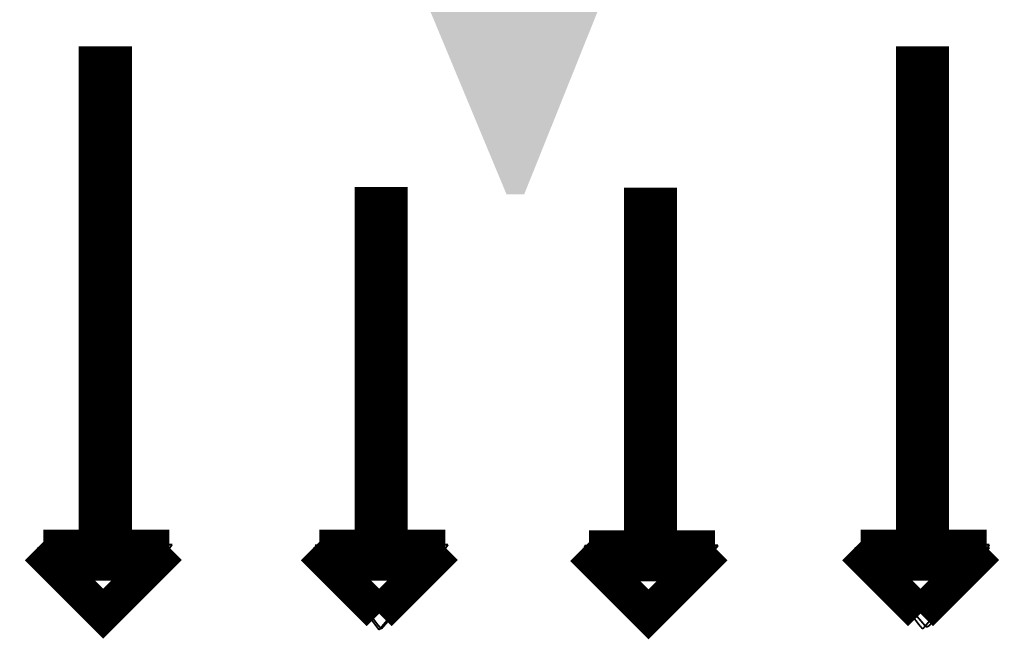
# Model space of a CAD drawing. Extents: x -0.05 to 0.95, y -0.15 to 1.54.
# Tile 7 of 27: x 0.31 to 0.58, y 0.19 to 0.36. Entities that reach past the tile are written whole.
import ezdxf

# ---------------------------------------------------------------- set-up
doc = ezdxf.new("R2010")
doc.units = 0
doc.layers.add('AMBIENT_26_CLICK_V100_GTO', color=14, linetype='CONTINUOUS')

msp = doc.modelspace()

# ---------------------------------------------------------------- linework, layer by layer
at = {"layer": 'AMBIENT_26_CLICK_V100_GTO'}
for points, const_width in [([(0.33, 0.2048), (0.33, 0.356)], 0.015), ([(0.561, 0.2048), (0.561, 0.356)], 0.015), ([(0.408, 0.2048), (0.408, 0.3162)], 0.015), ([(0.4841, 0.2046), (0.4841, 0.316)], 0.015), ([(0.3108, 0.2141), (0.3294, 0.1955), (0.3481, 0.2142)], 0.01), ([(0.3125, 0.2142), (0.3481, 0.2142)], 0.01), ([(0.3888, 0.2141), (0.4074, 0.1955)], 0.01), ([(0.3905, 0.2142), (0.4261, 0.2142)], 0.01), ([(0.4074, 0.1955), (0.4261, 0.2142)], 0.01), ([(0.4649, 0.2139), (0.4835, 0.1953), (0.5023, 0.2141)], 0.01), ([(0.4667, 0.2141), (0.5023, 0.2141)], 0.01), ([(0.5418, 0.2141), (0.5604, 0.1955)], 0.01), ([(0.5435, 0.2142), (0.5791, 0.2142)], 0.01), ([(0.5604, 0.1955), (0.5791, 0.2142)], 0.01), ([(0.3108, 0.2141), (0.3171, 0.2147), (0.3217, 0.2152)], 0.0005), ([(0.3125, 0.2142), (0.3209, 0.2032)], 0.0005), ([(0.3397, 0.215), (0.3443, 0.215), (0.3489, 0.215)], 0.0005), ([(0.3397, 0.2029), (0.3489, 0.215)], 0.0005), ([(0.3888, 0.2141), (0.3951, 0.2147)], 0.0005), ([(0.3893, 0.2148), (0.3941, 0.2153), (0.399, 0.2157)], 0.0005), ([(0.3893, 0.2148), (0.3983, 0.2029)], 0.0005), ([(0.3905, 0.2142), (0.3989, 0.2032)], 0.0005), ([(0.3951, 0.2147), (0.3997, 0.2152)], 0.0005), ([(0.4162, 0.215), (0.4208, 0.215), (0.4254, 0.215)], 0.0005), ([(0.4177, 0.2029), (0.4269, 0.215)], 0.0005), ([(0.4177, 0.215), (0.4223, 0.215)], 0.0005), ([(0.4223, 0.215), (0.4269, 0.215)], 0.0005), ([(0.4229, 0.2108), (0.4254, 0.215)], 0.0005), ([(0.4649, 0.2139), (0.4713, 0.2146), (0.4759, 0.215)], 0.0005), ([(0.4654, 0.2147), (0.4702, 0.2151)], 0.0005), ([(0.4654, 0.2147), (0.4745, 0.2027), (0.4836, 0.1908), (0.4901, 0.1986)], 0.0005), ([(0.4667, 0.2141), (0.475, 0.203)], 0.0005), ([(0.4668, 0.2142), (0.4715, 0.2147), (0.4762, 0.2152)], 0.0005), ([(0.4668, 0.2142), (0.4747, 0.2037)], 0.0005), ([(0.4702, 0.2151), (0.4751, 0.2156)], 0.0005), ([(0.4924, 0.2148), (0.497, 0.2148)], 0.0005), ([(0.4935, 0.2157), (0.4984, 0.2153), (0.5032, 0.2148)], 0.0005), ([(0.4938, 0.2027), (0.503, 0.2148)], 0.0005), ([(0.4939, 0.2148), (0.4984, 0.2148), (0.503, 0.2148)], 0.0005), ([(0.4941, 0.2028), (0.5032, 0.2148)], 0.0005), ([(0.497, 0.2148), (0.5015, 0.2148)], 0.0005), ([(0.4991, 0.2107), (0.5015, 0.2148)], 0.0005), ([(0.5418, 0.2141), (0.5481, 0.2147)], 0.0005), ([(0.5435, 0.2142), (0.5519, 0.2032)], 0.0005), ([(0.5438, 0.2142), (0.5483, 0.2147), (0.5527, 0.2152)], 0.0005), ([(0.5438, 0.2142), (0.5526, 0.203)], 0.0005), ([(0.5481, 0.2147), (0.5527, 0.2152)], 0.0005), ([(0.5707, 0.2029), (0.5799, 0.215)], 0.0005), ([(0.5707, 0.215), (0.5753, 0.215)], 0.0005), ([(0.5708, 0.2152), (0.5754, 0.2147), (0.5799, 0.2142)], 0.0005), ([(0.5715, 0.203), (0.5799, 0.2142)], 0.0005), ([(0.5753, 0.215), (0.5799, 0.215)], 0.0005), ([(0.4193, 0.2055), (0.42162, 0.20869)], 0.0005), ([(0.4216, 0.2087), (0.42294, 0.21077)], 0.0005), ([(0.4954, 0.2054), (0.49767, 0.20852)], 0.0005), ([(0.4977, 0.2085), (0.49911, 0.21069)], 0.0005), ([(0.3209, 0.2032), (0.32412, 0.19892)], 0.0005), ([(0.3989, 0.2032), (0.40212, 0.19892)], 0.0005), ([(0.4166, 0.2021), (0.41924, 0.20554)], 0.0005), ([(0.4747, 0.2037), (0.47785, 0.19956)], 0.0005), ([(0.475, 0.203), (0.47822, 0.19872)], 0.0005), ([(0.4927, 0.2019), (0.49539, 0.20541)], 0.0005), ([(0.5519, 0.2032), (0.55512, 0.19892)], 0.0005), ([(0.5526, 0.203), (0.55605, 0.19866)], 0.0005), ([(0.5682, 0.1987), (0.57149, 0.20301)], 0.0005), ([(0.3361, 0.1983), (0.33969, 0.20291)], 0.0005), ([(0.3983, 0.2029), (0.4074, 0.1909)], 0.0005), ([(0.4139, 0.1988), (0.41658, 0.20212)], 0.0005), ([(0.4141, 0.1983), (0.41769, 0.20291)], 0.0005), ([(0.4901, 0.1986), (0.49274, 0.20187)], 0.0005), ([(0.4902, 0.1981), (0.49379, 0.20271)], 0.0005), ([(0.4905, 0.1982), (0.49413, 0.20278)], 0.0005), ([(0.5671, 0.1983), (0.57069, 0.20291)], 0.0005), ([(0.3241, 0.1989), (0.32695, 0.19514)], 0.0005), ([(0.333, 0.1945), (0.33613, 0.19828)], 0.0005), ([(0.4021, 0.1989), (0.40495, 0.19514)], 0.0005), ([(0.4074, 0.1909), (0.4139, 0.1988)], 0.0005), ([(0.411, 0.1945), (0.41413, 0.19828)], 0.0005), ([(0.4779, 0.1996), (0.48068, 0.19598)], 0.0005), ([(0.4782, 0.1987), (0.48101, 0.195)], 0.0005), ([(0.4871, 0.1944), (0.49018, 0.19812)], 0.0005), ([(0.4873, 0.1946), (0.4905, 0.1982)], 0.0005), ([(0.5551, 0.1989), (0.55795, 0.19514)], 0.0005), ([(0.5561, 0.1987), (0.5591, 0.1951)], 0.0005), ([(0.564, 0.1945), (0.56713, 0.19828)], 0.0005), ([(0.5653, 0.1951), (0.56819, 0.19871)], 0.0005), ([(0.3269, 0.1951), (0.32937, 0.19187)], 0.0005), ([(0.4049, 0.1951), (0.40737, 0.19187)], 0.0005), ([(0.4807, 0.196), (0.4831, 0.1929)], 0.0005), ([(0.481, 0.195), (0.48347, 0.19177)], 0.0005), ([(0.4846, 0.192), (0.48725, 0.19465)], 0.0005), ([(0.5579, 0.1951), (0.56037, 0.19187)], 0.0005), ([(0.5591, 0.1951), (0.56174, 0.19204)], 0.0005), ([(0.5628, 0.192), (0.56535, 0.19506)], 0.0005), ([(0.3303, 0.1915), (0.33295, 0.19454)], 0.0005), ([(0.4083, 0.1915), (0.41095, 0.19454)], 0.0005), ([(0.4831, 0.1929), (0.48383, 0.19202)], 0.0005), ([(0.4844, 0.1913), (0.4871, 0.1944)], 0.0005), ([(0.5613, 0.1915), (0.56395, 0.19454)], 0.0005)]:
    msp.add_lwpolyline(points, dxfattribs=dict(at, const_width=const_width))
at = {"layer": 'AMBIENT_26_CLICK_V100_GTO', "const_width": 0.0005}
for points in [[(0.3294, 0.1919, 0.030677), (0.32982, 0.19142)], [(0.4074, 0.1919, 0.030677), (0.40782, 0.19142)], [(0.4835, 0.1918, 0.030677), (0.48392, 0.19132)], [(0.4838, 0.192, 0.414214), (0.4846, 0.192)], [(0.5604, 0.1919, 0.030677), (0.56082, 0.19142)], [(0.5617, 0.192, 0.198912), (0.5622, 0.19179)], [(0.5622, 0.1918, 0.222558), (0.56274, 0.19205)], [(0.3298, 0.1914, 0.558133), (0.3303, 0.1915)], [(0.4078, 0.1914, 0.558133), (0.4083, 0.1915)], [(0.4839, 0.1913, 0.476983), (0.4844, 0.1913)], [(0.5608, 0.1914, 0.558133), (0.5613, 0.1915)]]:
    msp.add_lwpolyline(points, format="xyb", dxfattribs=at)
at = {"layer": 'AMBIENT_26_CLICK_V100_GTO'}
msp.add_solid([(0.4434, 0.3141), (0.4144, 0.3838), (0.4484, 0.3141), (0.47636, 0.3838)], dxfattribs=at)

doc.saveas('drawing.dxf')
